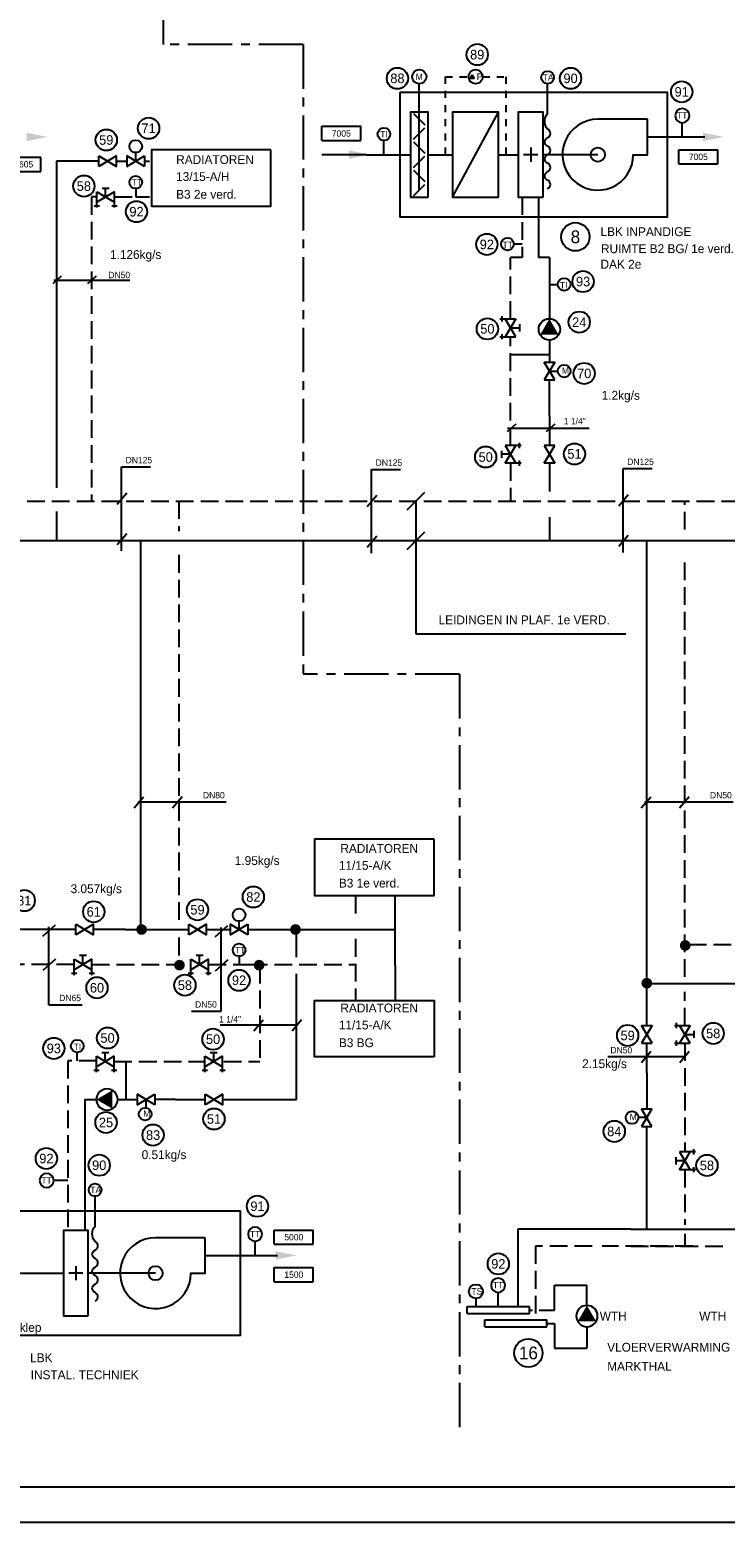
# Model space of a CAD drawing. Extents: x -783 to 603, y 238 to 1079.
# Tile 6 of 23: x -230 to -34, y 238 to 659. Entities that reach past the tile are written whole.
import ezdxf
from ezdxf.enums import TextEntityAlignment as Align

# ---------------------------------------------------------------- set-up
doc = ezdxf.new("R2010")
doc.units = 0
for name, pattern in [('2322107', [2000, 1000, 1000]), ('2322108', [7, 5, -2]), ('CENTER', [20, 12.5, -2.5, 2.5, -2.5]), ('STABI22', [4, 2, -2])]:
    doc.linetypes.add(name, pattern=pattern)
doc.layers.get('0').update_dxf_attribs({"linetype": 'CONTINUOUS'})
for name, color, linetype in [('00KAD070', 5, 'CONTINUOUS'), ('WL561---', 10, 'CONTINUOUS'), ('WL561---_AANVOER', 10, 'CONTINUOUS'), ('WL561---_RETOUR', 4, 'CONTINUOUS'), ('WL570---_TOEVOER', 3, 'CONTINUOUS'), ('WM541---', 1, 'CONTINUOUS'), ('WM561---', 1, 'CONTINUOUS')]:
    doc.layers.add(name, color=color, linetype=linetype)
doc.styles.add('BURO-018', font='BUROFONT.shx', dxfattribs={"height": 1.8})
doc.styles.add('BURO-025', font='BUROFONT.shx', dxfattribs={"height": 2.5})

# ---------------------------------------------------------------- blocks, each defined once
blk = doc.blocks.new('3048301A')
at = {"color": 0, "linetype": 'CONTINUOUS'}
for p, q in [((-2.5, 1.5), (2.5, -1.5)), ((-2.5, -3), (-2.5, 1.5)), ((2.5, 1.5), (-2.5, -1.5)), ((-1, 2.5), (1, 2.5)), ((0, 0), (0, 2.5)), ((2.5, -3), (2.5, 1.5)), ((-3.25, -2.5), (-1.75, -2.5)), ((1.75, -2.5), (3.25, -2.5))]:
    blk.add_line(p, q, dxfattribs=at)
at = {"color": 0, "linetype": 'CONTINUOUS', "style": 'BURO-018', "flags": 1}
blk.add_attdef('CV_MATCODE', (0, 0), '', height=1.8, dxfattribs=at)
blk = doc.blocks.new('3048301')
at = {"color": 0, "linetype": 'CONTINUOUS'}
for p, q in [((-2.5, 1.5), (2.5, -1.5)), ((-2.5, -1.5), (-2.5, 1.5)), ((2.5, 1.5), (-2.5, -1.5)), ((2.5, -1.5), (2.5, 1.5))]:
    blk.add_line(p, q, dxfattribs=at)
at = {"color": 0, "linetype": 'CONTINUOUS', "style": 'BURO-018', "flags": 1}
blk.add_attdef('CV_MATCODE', (0, 0), '', height=1.8, dxfattribs=at)
blk = doc.blocks.new('3048507')
at = {"color": 0, "linetype": 'CONTINUOUS'}
blk.add_circle((0, 0), 3, dxfattribs=at)
blk.add_solid([(-1.5, 2.6), (3, 0), (-1.5, -2.6)], dxfattribs=at)
at = {"color": 0, "linetype": 'CONTINUOUS', "style": 'BURO-018', "flags": 1}
blk.add_attdef('CV_MATCODE', (0, 0), '', height=1.8, dxfattribs=at)
blk = doc.blocks.new('30486013')
at = {"color": 0, "linetype": 'CONTINUOUS'}
blk.add_circle((0, 0), 2, dxfattribs=at)
at = {"color": 0, "linetype": 'CONTINUOUS', "style": 'BURO-018', "flags": 1}
blk.add_attdef('CV_MATCODE', (0, 0), '', height=1.8, dxfattribs=at)
blk = doc.blocks.new('3048601')
at = {"color": 0, "linetype": 'CONTINUOUS'}
blk.add_circle((0, 0), 2, dxfattribs=at)
at = {"color": 0, "linetype": 'CONTINUOUS', "style": 'BURO-018', "flags": 1}
blk.add_attdef('CV_MATCODE', (0, 0), '', height=1.8, dxfattribs=at)
blk = doc.blocks.new('AL-RNR')
at = {"color": 0, "linetype": 'CONTINUOUS'}
for p, q in [((-5.5, 2), (5.5, 2)), ((-5.5, -2), (-5.5, 2)), ((5.5, -2), (5.5, 2)), ((-5.5, -2), (5.5, -2))]:
    blk.add_line(p, q, dxfattribs=at)

msp = doc.modelspace()

# ---------------------------------------------------------------- hatches: boundary and pattern name
at = {"layer": 'WL570---_TOEVOER', "linetype": 'CONTINUOUS'}
for points in [[(-230.9, 629.91), (-225.01, 628.74), (-230.9, 627.56), (-230.9, 628.74)], [(-39.97, 629.91), (-34.08, 628.74), (-39.97, 627.56), (-39.97, 628.74)], [(-139.91, 624.95), (-134.02, 623.77), (-139.91, 622.59), (-139.91, 623.77)], [(-160.6, 314.28), (-154.71, 313.1), (-160.6, 311.93), (-160.6, 313.1)]]:
    msp.add_hatch(color=6, dxfattribs=at).paths.add_polyline_path(points)

# ---------------------------------------------------------------- linework, layer by layer
at = {"layer": '00KAD070', "linetype": 'CONTINUOUS'}
msp.add_line((-772.91, 247.83), (593.05, 247.83), dxfattribs=at)
at = {"layer": 'WL561---', "color": 7, "linetype": 'CENTER'}
for p, q in [((-192.37, 807.35), (-192.37, 654.83)), ((-152.85, 654.83), (-192.37, 654.83)), ((-152.85, 654.83), (-152.85, 477.11)), ((-108.74, 477.11), (-152.85, 477.11)), ((-108.74, 477.11), (-108.74, 263.22))]:
    msp.add_line(p, q, dxfattribs=at)
at = {"layer": 'WL561---', "color": 1, "linetype": 'STABI22'}
for p, q in [((-102.16, 645.73), (-95.66, 645.73)), ((-95.66, 645.73), (-95.66, 623.73))]:
    msp.add_line(p, q, dxfattribs=at)
at = {"layer": 'WL561---', "color": 3}
for p, q in [((-120.06, 613.73), (-120.06, 643.73)), ((-121.65, 635.32), (-118.47, 632.14)), ((-110.66, 611.73), (-97.66, 635.73)), ((-45.82, 628.75), (-45.82, 632.75)), ((-130.02, 623.73), (-130.02, 627.73)), ((-121.65, 628.14), (-118.47, 631.32)), ((-200.1, 622.24), (-200.1, 624.59)), ((-121.65, 627.32), (-118.47, 624.14)), ((-121.65, 620.14), (-118.47, 623.32)), ((-86.6, 623.73), (-90.6, 623.73)), ((-88.6, 625.73), (-88.6, 621.73)), ((-121.65, 619.32), (-118.47, 616.14)), ((-121.65, 612.14), (-118.47, 615.32)), ((-200.1, 614.14), (-200.1, 611.79)), ((-91.02, 598.5), (-93.37, 598.5)), ((-83.3, 587.11), (-80.95, 587.11)), ((-83.3, 562.67), (-80.95, 562.67))]:
    msp.add_line(p, q, dxfattribs=at)
at = {"layer": 'WL561---'}
for p, q in [((-222.45, 621.94), (-222.45, 529.67)), ((-210.57, 621.94), (-222.45, 621.94)), ((-205.55, 621.94), (-202.6, 621.94)), ((-197.6, 621.94), (-196.24, 621.94)), ((-222.45, 523.05), (-222.45, 514.72)), ((209.6, 514.75), (-490.08, 514.72)), ((-198.66, 405.04), (-198.66, 514.72)), ((-55.84, 377.99), (-55.84, 514.72)), ((-126.84, 394.9), (-126.84, 414.56)), ((-216.97, 405.04), (-233.45, 405.04)), ((-203.08, 405.04), (-211.97, 405.04)), ((-203.08, 405.04), (-185.13, 405.04)), ((-180.13, 405.04), (-173.43, 405.04)), ((-168.43, 405.04), (-126.84, 405.04)), ((-154.71, 397.3), (-154.71, 405.22)), ((-154.71, 357.1), (-154.71, 392.6)), ((-126.84, 394.9), (-126.83, 385.02)), ((-28.76, 389.78), (-56.06, 389.78)), ((-202.82, 357.1), (-202.82, 367.81)), ((-188.86, 357.1), (-194.7, 357.1)), ((-188.86, 357.1), (-180.53, 357.1)), ((-175.35, 357.1), (-154.71, 357.1))]:
    msp.add_line(p, q, dxfattribs=at)
at = {"layer": 'WL561---', "color": 7}
for p, q in [((-118.57, 528.44), (-123.57, 523.44)), ((-121.02, 525.94), (-121.02, 488.55)), ((-118.57, 517.23), (-123.57, 512.23)), ((-121.02, 488.55), (-61.74, 488.55))]:
    msp.add_line(p, q, dxfattribs=at)
at = {"layer": 'WL561---', "color": 1}
msp.add_line((-97.8, 298.67), (-97.8, 302.67), dxfattribs=at)
at = {"layer": 'WL561---', "color": 1, "linetype": 'STABI22'}
msp.add_lwpolyline([(-112.66, 623.73), (-112.66, 645.73), (-106.16, 645.73)], dxfattribs=at)
at = {"layer": 'WL561---', "color": 1}
msp.add_lwpolyline([(-104.54, 645.22), (-105.68, 645.22), (-105.11, 646.2)], close=True, dxfattribs=at)
at = {"layer": 'WL561---', "color": 7}
for points in [[(-125.56, 641.23), (-125.56, 606.23), (-49.97, 606.23), (-49.97, 641.23)], [(-161.92, 625.14), (-195.65, 625.14), (-195.65, 609.24), (-161.92, 609.24)], [(-115.85, 430.57), (-149.59, 430.57), (-149.59, 414.67), (-115.85, 414.67)], [(-115.85, 369.13), (-149.59, 369.13), (-149.59, 385.02), (-115.85, 385.02)], [(-269.06, 325.6), (-269.06, 290.6), (-170.55, 290.6), (-170.55, 325.6)]]:
    msp.add_lwpolyline(points, close=True, dxfattribs=at)
at = {"layer": 'WL561---', "color": 3}
msp.add_lwpolyline([(-83.85, 614.13, 0.666667), (-83.85, 616.53, -0.666667), (-83.85, 618.93, 0.666667), (-83.85, 621.33, -0.666667), (-83.85, 623.73, 0.666667), (-83.85, 626.13, -0.666667), (-83.85, 628.53, 0.666667), (-83.85, 630.93, -0.363636), (-83.85, 635.33), (-83.85, 643.73)], format="xyb", dxfattribs=at)
msp.add_lwpolyline([(-117.56, 611.73), (-117.56, 635.73), (-122.56, 635.73), (-122.56, 611.73)], close=True, dxfattribs=at)
for points in [[(-55.65, 633.73), (-69.65, 633.73, 2.414214), (-59.65, 623.73), (-55.65, 623.73)], [(-180.5, 318.1), (-194.5, 318.1, 2.414214), (-184.5, 308.1), (-180.5, 308.1)]]:
    msp.add_lwpolyline(points, format="xyb", close=True, dxfattribs=at)
at = {"layer": 'WL561---', "const_width": 1.5}
for points in [[(-199.18, 405.07, 1), (-197.68, 405.07, 1)], [(-155.74, 405.07, 1), (-154.24, 405.07, 1)], [(-56.59, 389.92, 1), (-55.09, 389.92, 1)]]:
    msp.add_lwpolyline(points, format="xyb", close=True, dxfattribs=at)
at = {"layer": 'WL561---', "color": 3}
for centre, radius in [((-104.16, 645.73), 2), ((-83.85, 645.52), 1.79), ((-200.1, 626.07), 1.79), ((-130.02, 629.52), 1.79), ((-69.65, 623.73), 2), ((-200.1, 615.93), 1.79), ((-95.16, 598.5), 1.79), ((-79.16, 587.11), 1.79), ((-79.16, 562.67), 1.79), ((-194.5, 308.1), 2)]:
    msp.add_circle(centre, radius, dxfattribs=at)
at = {"layer": 'WL561---_AANVOER', "linetype": '2322107'}
for p, q in [((-86.43, 611.73), (-86.43, 594.73)), ((-83.31, 594.73), (-86.43, 594.73)), ((-83.33, 594.73), (-83.33, 577.43)), ((-83.33, 571.43), (-83.33, 565.17)), ((-83.39, 567.23), (-94.27, 567.23)), ((-83.33, 550.02), (-83.3, 560.17)), ((-83.33, 550.02), (-83.33, 541.68)), ((-83.33, 536.68), (-83.33, 528.67)), ((-83.33, 521.48), (-83.33, 514.72)), ((-55.84, 364.66), (-55.84, 372.99)), ((-55.84, 364.66), (-55.87, 354.51)), ((-214.45, 357.1), (-214.45, 320.1)), ((-214.45, 357.1), (-211.18, 357.1)), ((-55.84, 320.47), (-55.84, 349.51)), ((-60.34, 320.47), (-92.23, 320.47)), ((-92.23, 320.47), (-92.23, 298.67)), ((-60.34, 320.47), (-42.86, 320.47)), ((-42.86, 320.47), (-10.98, 320.47))]:
    msp.add_line(p, q, dxfattribs=at)
at = {"layer": 'WL561---_AANVOER'}
for p, q in [((-81.85, 297.67), (-81.85, 304.67)), ((-81.85, 304.67), (-72.73, 304.67)), ((-72.73, 298.98), (-72.73, 304.67)), ((-88.99, 297.67), (-88.11, 297.67)), ((-86.19, 297.67), (-81.85, 297.67))]:
    msp.add_line(p, q, dxfattribs=at)
at = {"layer": 'WL561---_RETOUR', "color": 3}
msp.add_line((-210.57, 621.94), (-210.55, 621.94), dxfattribs=at)
at = {"layer": 'WL561---_RETOUR', "linetype": '2322108'}
for p, q in [((-212.55, 611.79), (-212.55, 525.94)), ((-211.1, 611.79), (-212.55, 611.79)), ((-206.1, 611.79), (-200.1, 611.79)), ((-200.1, 611.79), (-196.24, 611.79)), ((-91.02, 611.73), (-91.02, 594.73)), ((-94.27, 577.37), (-94.27, 594.73)), ((-91.02, 594.73), (-94.27, 594.73)), ((-94.27, 541.68), (-94.27, 572.37)), ((-94.27, 536.68), (-94.27, 525.94)), ((-384.76, 525.94), (197.41, 525.9)), ((-187.89, 525.94), (-187.89, 517.52)), ((-45.09, 517.92), (-45.09, 525.94)), ((-187.89, 510.77), (-187.89, 406.38)), ((-45.09, 391.68), (-45.09, 510.54)), ((-138.05, 414.56), (-138.05, 408.68)), ((-187.89, 402.78), (-187.89, 395.69)), ((-138.05, 402.4), (-138.05, 385.02)), ((-18.01, 400.72), (-45.09, 400.72)), ((-217.5, 395.2), (-238.92, 395.2)), ((-212.48, 395.2), (-184.55, 395.2)), ((-179.55, 395.2), (-167.94, 395.2)), ((-167.94, 395.2), (-138.05, 395.2)), ((-165.08, 394.82), (-165.08, 367.81)), ((-45.09, 377.99), (-45.09, 387.48)), ((-45.06, 372.99), (-45.06, 342.3)), ((-219.25, 368.04), (-219.25, 320.1)), ((-211.13, 368.04), (-219.25, 368.04)), ((-206.18, 367.81), (-180.58, 367.81)), ((-175.26, 367.81), (-165.08, 367.81)), ((-45.06, 337.3), (-45.06, 321.71)), ((-45.06, 319.2), (-45.06, 315.71)), ((-87.26, 315.71), (-87.26, 294.92)), ((-71.25, 315.71), (-87.26, 315.71)), ((-42.86, 315.71), (-68.43, 315.71)), ((-60.34, 315.71), (-34.4, 315.71))]:
    msp.add_line(p, q, dxfattribs=at)
at = {"layer": 'WL561---_RETOUR'}
for p, q in [((-84.02, 293.92), (-81.85, 293.92)), ((-81.85, 293.92), (-81.85, 286.92)), ((-72.73, 292.98), (-72.73, 286.92)), ((-81.85, 286.92), (-72.73, 286.92))]:
    msp.add_line(p, q, dxfattribs=at)
at = {"layer": 'WL561---_RETOUR', "linetype": '2322108', "const_width": 1.5}
for points in [[(-45.73, 400.57, 1), (-44.23, 400.57, 1)], [(-188.5, 395.02, 1), (-187, 395.02, 1)], [(-166.01, 395.02, 1), (-164.51, 395.02, 1)]]:
    msp.add_lwpolyline(points, format="xyb", close=True, dxfattribs=at)
at = {"layer": 'WL570---_TOEVOER', "color": 6, "linetype": 'CONTINUOUS'}
for p, q in [((-55.77, 628.75), (-39.53, 628.75)), ((-39.53, 628.75), (-39.48, 628.75)), ((-134.99, 623.73), (-147.6, 623.73)), ((-134.99, 623.73), (-122.7, 623.73)), ((-117.56, 623.73), (-110.66, 623.73)), ((-117.56, 623.73), (-110.66, 623.73)), ((-97.66, 623.73), (-92.1, 623.73)), ((-69.65, 623.73), (-85.1, 623.73)), ((-180.62, 313.11), (-160.11, 313.11)), ((-160.11, 313.11), (-160.11, 313.11)), ((-238.31, 308.1), (-220.51, 308.1)), ((-194.5, 308.1), (-213.51, 308.1))]:
    msp.add_line(p, q, dxfattribs=at)
at = {"layer": 'WL570---_TOEVOER'}
for points in [[(-97.66, 611.73), (-97.66, 635.73), (-110.66, 635.73), (-110.66, 611.73)], [(-85.1, 611.73), (-85.1, 635.73), (-92.1, 635.73), (-92.1, 611.73)], [(-213.51, 296.1), (-213.51, 320.1), (-220.51, 320.1), (-220.51, 296.1)]]:
    msp.add_lwpolyline(points, close=True, dxfattribs=at)
at = {"layer": 'WM541---'}
for p, q in [((-223.43, 587.36), (-221.03, 589.51)), ((-223.2, 588.31), (-201.8, 588.31)), ((-213.58, 587.36), (-211.19, 589.51)), ((-95.11, 545.6), (-92.71, 547.75)), ((-84.1, 545.6), (-81.71, 547.75)), ((-95.15, 546.55), (-72.06, 546.55)), ((-204.07, 511.98), (-204.07, 535.64)), ((-204.07, 535.64), (-195.9, 535.64)), ((-133.5, 511.26), (-133.5, 534.92)), ((-133.5, 534.92), (-125.33, 534.92)), ((-62.47, 511.5), (-62.47, 535.16)), ((-62.47, 535.16), (-54.3, 535.16)), ((-205.29, 525.15), (-202.61, 528.32)), ((-134.76, 524.43), (-132.08, 527.61)), ((-63.73, 524.68), (-61.05, 527.85)), ((-205.29, 513.69), (-202.61, 516.86)), ((-134.76, 512.97), (-132.08, 516.14)), ((-63.73, 513.22), (-61.05, 516.39)), ((-200.55, 439.37), (-197.86, 442.54)), ((-189.71, 439.42), (-187.02, 442.59)), ((-57.42, 439.37), (-54.74, 442.54)), ((-46.58, 439.42), (-43.9, 442.59)), ((-199.5, 441.08), (-174.54, 441.08)), ((-56.38, 441.08), (-31.42, 441.08)), ((-226.31, 403.21), (-222.74, 406.37)), ((-224.62, 383.85), (-224.62, 405.84)), ((-177.67, 402.99), (-174.1, 406.16)), ((-175.98, 382.02), (-175.98, 405.63)), ((-226.24, 393.62), (-222.67, 396.78)), ((-177.6, 393.4), (-174.03, 396.57)), ((-224.62, 383.85), (-215.25, 383.85)), ((-184.39, 382.02), (-175.98, 382.02)), ((-166.8, 376.44), (-164.11, 379.61)), ((-155.96, 376.49), (-153.27, 379.66)), ((-176.28, 378.14), (-154.29, 378.14)), ((-57.35, 367.53), (-54.67, 370.7)), ((-46.51, 367.58), (-43.83, 370.75)), ((-66.83, 369.24), (-44.84, 369.24))]:
    msp.add_line(p, q, dxfattribs=at)
at = {"layer": 'WM561---', "color": 3}
for p, q in [((-170.93, 405.34), (-170.93, 407.69)), ((-170.93, 397.54), (-170.93, 395.2)), ((-216.61, 368.04), (-216.61, 370.39)), ((-205.18, 357.1), (-199.72, 357.1)), ((-197.2, 357.1), (-197.2, 354.76)), ((-55.87, 352.01), (-58.22, 352.01)), ((-219.25, 334.24), (-223.25, 334.24)), ((-166.4, 313.11), (-166.4, 317.11)), ((-215.01, 308.1), (-219.01, 308.1)), ((-217.01, 310.1), (-217.01, 306.1)), ((-104.07, 300.94), (-104.07, 298.67)), ((-97.8, 298.67), (-97.8, 302.67)), ((-106.56, 298.67), (-88.99, 298.67)), ((-106.56, 296.67), (-106.56, 298.67)), ((-106.56, 296.67), (-88.99, 296.67)), ((-101.59, 292.92), (-101.59, 294.92)), ((-101.59, 294.92), (-84.02, 294.92)), ((-88.99, 296.67), (-88.99, 298.67)), ((-84.02, 292.92), (-84.02, 294.92)), ((-101.59, 292.92), (-84.02, 292.92)), ((-782.91, 237.83), (603.05, 237.83))]:
    msp.add_line(p, q, dxfattribs=at)
msp.add_lwpolyline([(-211.56, 300.2, 0.666667), (-211.56, 302.6, -0.666667), (-211.56, 305, 0.666667), (-211.56, 307.4, -0.666667), (-211.56, 309.8, 0.666667), (-211.56, 312.2, -0.666667), (-211.56, 314.6, 0.666667), (-211.56, 317, -0.363636), (-211.56, 321.4), (-211.56, 329.8)], format="xyb", dxfattribs=at)
for centre, radius in [((-170.93, 409.18), 1.79), ((-170.93, 399.33), 1.79), ((-216.61, 372.18), 1.79), ((-197.43, 352.97), 1.79), ((-60, 352.01), 1.79), ((-211.56, 331.58), 1.79), ((-104.07, 302.94), 2)]:
    msp.add_circle(centre, radius, dxfattribs=at)

# ---------------------------------------------------------------- block references
at = {"layer": 'WL561---', "color": 7}
ref = msp.add_blockref('3048601', (-103.7, 651.97), dxfattribs=dict(at, xscale=1.5, yscale=1.5, zscale=1.5))
ref.add_attrib('CV_TEXT1', '89', dxfattribs={"layer": '0', "color": 1, "linetype": 'CONTINUOUS', "height": 2.7, "style": 'BURO-018'}).set_placement((-103.7, 651.97), align=Align.MIDDLE)
ref = msp.add_blockref('3048601', (-126.22, 645.27), dxfattribs=dict(at, xscale=1.5, yscale=1.5, zscale=1.5))
ref.add_attrib('CV_TEXT1', '88', dxfattribs={"layer": '0', "color": 1, "linetype": 'CONTINUOUS', "height": 2.7, "style": 'BURO-018'}).set_placement((-126.22, 645.27), align=Align.MIDDLE)
at = {"layer": 'WL561---', "color": 3}
ref = msp.add_blockref('30486013', (-120.06, 645.73), dxfattribs=at)
ref.add_attrib('CV_TEXT1', 'M', dxfattribs={"layer": '0', "color": 1, "height": 1.8, "style": 'BURO-018'}).set_placement((-120.06, 645.73), align=Align.MIDDLE)
at = {"layer": 'WL561---', "color": 7}
ref = msp.add_blockref('3048601', (-77.35, 645.27), dxfattribs=dict(at, xscale=1.5, yscale=1.5, zscale=1.5))
ref.add_attrib('CV_TEXT1', '90', dxfattribs={"layer": '0', "color": 1, "linetype": 'CONTINUOUS', "height": 2.7, "style": 'BURO-018'}).set_placement((-77.35, 645.27), align=Align.MIDDLE)
ref = msp.add_blockref('3048601', (-45.98, 641.46), dxfattribs=dict(at, xscale=1.5, yscale=1.5, zscale=1.5))
ref.add_attrib('CV_TEXT1', '91', dxfattribs={"layer": '0', "color": 1, "linetype": 'CONTINUOUS', "height": 2.7, "style": 'BURO-018'}).set_placement((-45.98, 641.46), align=Align.MIDDLE)
at = {"layer": 'WL561---', "color": 3}
ref = msp.add_blockref('30486013', (-45.82, 634.75), dxfattribs=dict(at, xscale=-1))
ref.add_attrib('CV_TEXT1', 'TT', dxfattribs={"layer": '0', "color": 1, "height": 1.8, "style": 'BURO-018'}).set_placement((-45.82, 634.75), align=Align.MIDDLE)
at = {"layer": 'WL561---', "color": 7}
ref = msp.add_blockref('3048601', (-196.46, 631.18), dxfattribs=dict(at, xscale=1.5, yscale=1.5, zscale=1.5))
ref.add_attrib('CV_TEXT1', '71', dxfattribs={"layer": '0', "color": 1, "linetype": 'CONTINUOUS', "height": 2.7, "style": 'BURO-018'}).set_placement((-196.46, 631.18), align=Align.MIDDLE)
ref = msp.add_blockref('AL-RNR', (-142.06, 629.73), dxfattribs=at)
ref.add_attrib('AL_RNR', '7005', dxfattribs={"layer": '0', "color": 0, "linetype": 'CONTINUOUS', "height": 1.8, "style": 'BURO-018'}).set_placement((-142.06, 629.73), align=Align.MIDDLE)
ref = msp.add_blockref('3048601', (-208.41, 627.88), dxfattribs=dict(at, xscale=1.5, yscale=1.5, zscale=1.5))
ref.add_attrib('CV_TEXT1', '59', dxfattribs={"layer": '0', "color": 1, "linetype": 'CONTINUOUS', "height": 2.7, "style": 'BURO-018'}).set_placement((-208.41, 627.88), align=Align.MIDDLE)
at = {"layer": 'WL561---', "color": 3}
for name, p in [('3048301', (-208.05, 621.94)), ('3048301A', (-208.6, 611.79))]:
    msp.add_blockref(name, p, dxfattribs=at)
for name, p, rotation in [('3048301', (-200.1, 621.94), 180), ('3048301A', (-94.27, 574.87), 270), ('3048507', (-83.33, 574.43), 90), ('3048301', (-83.3, 562.67), 270), ('3048301A', (-94.27, 539.18), 90), ('3048301', (-83.33, 539.18), 90)]:
    msp.add_blockref(name, p, dxfattribs=dict(at, rotation=rotation))
at = {"layer": 'WL561---', "color": 7}
ref = msp.add_blockref('AL-RNR', (-41.28, 623.11), dxfattribs=at)
ref.add_attrib('AL_RNR', '7005', dxfattribs={"layer": '0', "color": 0, "linetype": 'CONTINUOUS', "height": 1.8, "style": 'BURO-018'}).set_placement((-41.28, 623.11), align=Align.MIDDLE)
ref = msp.add_blockref('AL-RNR', (-232.37, 621.02), dxfattribs=at)
ref.add_attrib('AL_RNR', '16605', dxfattribs={"layer": '0', "color": 0, "linetype": 'CONTINUOUS', "height": 1.8, "style": 'BURO-018'}).set_placement((-232.37, 621.02), align=Align.MIDDLE)
ref = msp.add_blockref('3048601', (-214.73, 614.87), dxfattribs=dict(at, xscale=1.5, yscale=1.5, zscale=1.5))
ref.add_attrib('CV_TEXT1', '58', dxfattribs={"layer": '0', "color": 1, "linetype": 'CONTINUOUS', "height": 2.7, "style": 'BURO-018'}).set_placement((-214.73, 614.87), align=Align.MIDDLE)
ref = msp.add_blockref('3048601', (-199.87, 607.64), dxfattribs=dict(at, xscale=1.5, yscale=1.5, zscale=1.5))
ref.add_attrib('CV_TEXT1', '92', dxfattribs={"layer": '0', "color": 1, "linetype": 'CONTINUOUS', "height": 2.7, "style": 'BURO-018'}).set_placement((-199.87, 607.64), align=Align.MIDDLE)
ref = msp.add_blockref('3048601', (-75.98, 600.55), dxfattribs=dict(at, xscale=2, yscale=2, zscale=2))
ref.add_attrib('CV_TEXT1', '8', dxfattribs={"layer": '0', "color": 1, "linetype": 'CONTINUOUS', "height": 3.6, "style": 'BURO-018'}).set_placement((-75.98, 600.55), align=Align.MIDDLE)
ref = msp.add_blockref('3048601', (-100.99, 598.41), dxfattribs=dict(at, xscale=1.5, yscale=1.5, zscale=1.5))
ref.add_attrib('CV_TEXT1', '92', dxfattribs={"layer": '0', "color": 1, "linetype": 'CONTINUOUS', "height": 2.7, "style": 'BURO-018'}).set_placement((-100.99, 598.41), align=Align.MIDDLE)
ref = msp.add_blockref('3048601', (-73.81, 587.92), dxfattribs=dict(at, xscale=1.5, yscale=1.5, zscale=1.5))
ref.add_attrib('CV_TEXT1', '93', dxfattribs={"layer": '0', "color": 1, "linetype": 'CONTINUOUS', "height": 2.7, "style": 'BURO-018'}).set_placement((-73.81, 587.92), align=Align.MIDDLE)
ref = msp.add_blockref('3048601', (-100.83, 574.57), dxfattribs=dict(at, xscale=1.5, yscale=1.5, zscale=1.5))
ref.add_attrib('CV_TEXT1', '50', dxfattribs={"layer": '0', "color": 1, "linetype": 'CONTINUOUS', "height": 2.7, "style": 'BURO-018'}).set_placement((-100.83, 574.57), align=Align.MIDDLE)
ref = msp.add_blockref('3048601', (-74.9, 576.48), dxfattribs=dict(at, xscale=1.5, yscale=1.5, zscale=1.5))
ref.add_attrib('CV_TEXT1', '24', dxfattribs={"layer": '0', "color": 1, "linetype": 'CONTINUOUS', "height": 2.7, "style": 'BURO-018'}).set_placement((-74.9, 576.48), align=Align.MIDDLE)
ref = msp.add_blockref('3048601', (-73.51, 562), dxfattribs=dict(at, xscale=1.5, yscale=1.5, zscale=1.5))
ref.add_attrib('CV_TEXT1', '70', dxfattribs={"layer": '0', "color": 1, "linetype": 'CONTINUOUS', "height": 2.7, "style": 'BURO-018'}).set_placement((-73.51, 562), align=Align.MIDDLE)
ref = msp.add_blockref('3048601', (-101.31, 538.41), dxfattribs=dict(at, xscale=1.5, yscale=1.5, zscale=1.5))
ref.add_attrib('CV_TEXT1', '50', dxfattribs={"layer": '0', "color": 1, "linetype": 'CONTINUOUS', "height": 2.7, "style": 'BURO-018'}).set_placement((-101.31, 538.41), align=Align.MIDDLE)
ref = msp.add_blockref('3048601', (-76.24, 539.27), dxfattribs=dict(at, xscale=1.5, yscale=1.5, zscale=1.5))
ref.add_attrib('CV_TEXT1', '51', dxfattribs={"layer": '0', "color": 1, "linetype": 'CONTINUOUS', "height": 2.7, "style": 'BURO-018'}).set_placement((-76.24, 539.27), align=Align.MIDDLE)
ref = msp.add_blockref('3048601', (-166.89, 414.24), dxfattribs=dict(at, xscale=1.5, yscale=1.5, zscale=1.5))
ref.add_attrib('CV_TEXT1', '82', dxfattribs={"layer": '0', "color": 1, "linetype": 'CONTINUOUS', "height": 2.7, "style": 'BURO-018'}).set_placement((-166.89, 414.24), align=Align.MIDDLE)
ref = msp.add_blockref('3048601', (-231.57, 413.23), dxfattribs=dict(at, xscale=1.5, yscale=1.5, zscale=1.5))
ref.add_attrib('CV_TEXT1', '81', dxfattribs={"layer": '0', "color": 1, "linetype": 'CONTINUOUS', "height": 2.7, "style": 'BURO-018'}).set_placement((-231.57, 413.23), align=Align.MIDDLE)
ref = msp.add_blockref('3048601', (-211.94, 410.08), dxfattribs=dict(at, xscale=1.5, yscale=1.5, zscale=1.5))
ref.add_attrib('CV_TEXT1', '61', dxfattribs={"layer": '0', "color": 1, "linetype": 'CONTINUOUS', "height": 2.7, "style": 'BURO-018'}).set_placement((-211.94, 410.08), align=Align.MIDDLE)
ref = msp.add_blockref('3048601', (-182.66, 410.64), dxfattribs=dict(at, xscale=1.5, yscale=1.5, zscale=1.5))
ref.add_attrib('CV_TEXT1', '59', dxfattribs={"layer": '0', "color": 1, "linetype": 'CONTINUOUS', "height": 2.7, "style": 'BURO-018'}).set_placement((-182.66, 410.64), align=Align.MIDDLE)
ref = msp.add_blockref('3048601', (-186.2, 389.37), dxfattribs=dict(at, xscale=1.5, yscale=1.5, zscale=1.5))
ref.add_attrib('CV_TEXT1', '58', dxfattribs={"layer": '0', "color": 1, "linetype": 'CONTINUOUS', "height": 2.7, "style": 'BURO-018'}).set_placement((-186.2, 389.37), align=Align.MIDDLE)
ref = msp.add_blockref('3048601', (-170.93, 390.74), dxfattribs=dict(at, xscale=1.5, yscale=1.5, zscale=1.5))
ref.add_attrib('CV_TEXT1', '92', dxfattribs={"layer": '0', "color": 1, "linetype": 'CONTINUOUS', "height": 2.7, "style": 'BURO-018'}).set_placement((-170.93, 390.74), align=Align.MIDDLE)
ref = msp.add_blockref('3048601', (-211.03, 388.64), dxfattribs=dict(at, xscale=1.5, yscale=1.5, zscale=1.5))
ref.add_attrib('CV_TEXT1', '60', dxfattribs={"layer": '0', "color": 1, "linetype": 'CONTINUOUS', "height": 2.7, "style": 'BURO-018'}).set_placement((-211.03, 388.64), align=Align.MIDDLE)
ref = msp.add_blockref('3048601', (-208.05, 374.46), dxfattribs=dict(at, xscale=1.5, yscale=1.5, zscale=1.5))
ref.add_attrib('CV_TEXT1', '50', dxfattribs={"layer": '0', "color": 1, "linetype": 'CONTINUOUS', "height": 2.7, "style": 'BURO-018'}).set_placement((-208.05, 374.46), align=Align.MIDDLE)
ref = msp.add_blockref('3048601', (-178.26, 374.11), dxfattribs=dict(at, xscale=1.5, yscale=1.5, zscale=1.5))
ref.add_attrib('CV_TEXT1', '50', dxfattribs={"layer": '0', "color": 1, "linetype": 'CONTINUOUS', "height": 2.7, "style": 'BURO-018'}).set_placement((-178.26, 374.11), align=Align.MIDDLE)
ref = msp.add_blockref('3048601', (-61.24, 375.18), dxfattribs=dict(at, xscale=1.5, yscale=1.5, zscale=1.5))
ref.add_attrib('CV_TEXT1', '59', dxfattribs={"layer": '0', "color": 1, "linetype": 'CONTINUOUS', "height": 2.7, "style": 'BURO-018'}).set_placement((-61.24, 375.18), align=Align.MIDDLE)
ref = msp.add_blockref('3048601', (-37.09, 375.76), dxfattribs=dict(at, xscale=1.5, yscale=1.5, zscale=1.5))
ref.add_attrib('CV_TEXT1', '58', dxfattribs={"layer": '0', "color": 1, "linetype": 'CONTINUOUS', "height": 2.7, "style": 'BURO-018'}).set_placement((-37.09, 375.76), align=Align.MIDDLE)
ref = msp.add_blockref('3048601', (-223.21, 371.53), dxfattribs=dict(at, xscale=1.5, yscale=1.5, zscale=1.5))
ref.add_attrib('CV_TEXT1', '93', dxfattribs={"layer": '0', "color": 1, "linetype": 'CONTINUOUS', "height": 2.7, "style": 'BURO-018'}).set_placement((-223.21, 371.53), align=Align.MIDDLE)
ref = msp.add_blockref('3048601', (-178.01, 351.59), dxfattribs=dict(at, xscale=1.5, yscale=1.5, zscale=1.5))
ref.add_attrib('CV_TEXT1', '51', dxfattribs={"layer": '0', "color": 1, "linetype": 'CONTINUOUS', "height": 2.7, "style": 'BURO-018'}).set_placement((-178.01, 351.59), align=Align.MIDDLE)
ref = msp.add_blockref('3048601', (-208.47, 350.62), dxfattribs=dict(at, xscale=1.5, yscale=1.5, zscale=1.5))
ref.add_attrib('CV_TEXT1', '25', dxfattribs={"layer": '0', "color": 1, "linetype": 'CONTINUOUS', "height": 2.7, "style": 'BURO-018'}).set_placement((-208.47, 350.62), align=Align.MIDDLE)
ref = msp.add_blockref('3048601', (-195.19, 347.07), dxfattribs=dict(at, xscale=1.5, yscale=1.5, zscale=1.5))
ref.add_attrib('CV_TEXT1', '83', dxfattribs={"layer": '0', "color": 1, "linetype": 'CONTINUOUS', "height": 2.7, "style": 'BURO-018'}).set_placement((-195.19, 347.07), align=Align.MIDDLE)
ref = msp.add_blockref('3048601', (-65.01, 348.1), dxfattribs=dict(at, xscale=1.5, yscale=1.5, zscale=1.5))
ref.add_attrib('CV_TEXT1', '84', dxfattribs={"layer": '0', "color": 1, "linetype": 'CONTINUOUS', "height": 2.7, "style": 'BURO-018'}).set_placement((-65.01, 348.1), align=Align.MIDDLE)
ref = msp.add_blockref('3048601', (-225.31, 340.46), dxfattribs=dict(at, xscale=1.5, yscale=1.5, zscale=1.5))
ref.add_attrib('CV_TEXT1', '92', dxfattribs={"layer": '0', "color": 1, "linetype": 'CONTINUOUS', "height": 2.7, "style": 'BURO-018'}).set_placement((-225.31, 340.46), align=Align.MIDDLE)
ref = msp.add_blockref('3048601', (-210.4, 338.55), dxfattribs=dict(at, xscale=1.5, yscale=1.5, zscale=1.5))
ref.add_attrib('CV_TEXT1', '90', dxfattribs={"layer": '0', "color": 1, "linetype": 'CONTINUOUS', "height": 2.7, "style": 'BURO-018'}).set_placement((-210.4, 338.55), align=Align.MIDDLE)
ref = msp.add_blockref('3048601', (-38.86, 338.51), dxfattribs=dict(at, xscale=1.5, yscale=1.5, zscale=1.5))
ref.add_attrib('CV_TEXT1', '58', dxfattribs={"layer": '0', "color": 1, "linetype": 'CONTINUOUS', "height": 2.7, "style": 'BURO-018'}).set_placement((-38.86, 338.51), align=Align.MIDDLE)
ref = msp.add_blockref('3048601', (-165.73, 326.98), dxfattribs=dict(at, xscale=1.5, yscale=1.5, zscale=1.5))
ref.add_attrib('CV_TEXT1', '91', dxfattribs={"layer": '0', "color": 1, "linetype": 'CONTINUOUS', "height": 2.7, "style": 'BURO-018'}).set_placement((-165.73, 326.98), align=Align.MIDDLE)
ref = msp.add_blockref('AL-RNR', (-155.47, 318.25), dxfattribs=at)
ref.add_attrib('AL_RNR', '5000', dxfattribs={"layer": '0', "color": 0, "linetype": 'CONTINUOUS', "height": 1.8, "style": 'BURO-018'}).set_placement((-155.47, 318.25), align=Align.MIDDLE)
ref = msp.add_blockref('3048601', (-97.74, 310.71), dxfattribs=dict(at, xscale=1.5, yscale=1.5, zscale=1.5))
ref.add_attrib('CV_TEXT1', '92', dxfattribs={"layer": '0', "color": 1, "linetype": 'CONTINUOUS', "height": 2.7, "style": 'BURO-018'}).set_placement((-97.74, 310.71), align=Align.MIDDLE)
ref = msp.add_blockref('AL-RNR', (-155.47, 307.67), dxfattribs=at)
ref.add_attrib('AL_RNR', '1500', dxfattribs={"layer": '0', "color": 0, "linetype": 'CONTINUOUS', "height": 1.8, "style": 'BURO-018'}).set_placement((-155.47, 307.67), align=Align.MIDDLE)
ref = msp.add_blockref('3048601', (-89.25, 285.58), dxfattribs=dict(at, xscale=2, yscale=2, zscale=2))
ref.add_attrib('CV_TEXT1', '16', dxfattribs={"layer": '0', "color": 1, "linetype": 'CONTINUOUS', "height": 3.6, "style": 'BURO-018'}).set_placement((-89.25, 285.58), align=Align.MIDDLE)
at = {"layer": 'WM561---', "color": 3, "xscale": -1}
for name, p in [('3048301', (-214.47, 405.04)), ('3048301', (-182.63, 405.04)), ('3048301A', (-215, 395.2)), ('3048301A', (-182.05, 395.2)), ('3048301A', (-208.68, 367.81)), ('3048301A', (-178.08, 367.81)), ('3048507', (-208.18, 357.1)), ('3048301', (-178.03, 357.1))]:
    msp.add_blockref(name, p, dxfattribs=at)
at = {"layer": 'WM561---', "color": 3}
for name, p, rotation in [('3048301', (-170.93, 405.04), 180), ('3048301', (-55.84, 375.49), 270), ('3048301A', (-45.06, 375.49), 270), ('3048301', (-197.2, 357.1), 180), ('3048301', (-55.87, 352.01), 270), ('3048301A', (-45.06, 339.8), 90)]:
    msp.add_blockref(name, p, dxfattribs=dict(at, rotation=rotation))
ref = msp.add_blockref('30486013', (-225.25, 334.24), dxfattribs=dict(at, xscale=-1))
ref.add_attrib('CV_TEXT1', 'TT', dxfattribs={"layer": '0', "color": 1, "height": 1.8, "style": 'BURO-018'}).set_placement((-225.25, 334.24), align=Align.MIDDLE)
ref = msp.add_blockref('30486013', (-166.4, 319.11), dxfattribs=dict(at, xscale=-1))
ref.add_attrib('CV_TEXT1', 'TT', dxfattribs={"layer": '0', "color": 1, "height": 1.8, "style": 'BURO-018'}).set_placement((-166.4, 319.11), align=Align.MIDDLE)
ref = msp.add_blockref('30486013', (-97.8, 304.67), dxfattribs=dict(at, xscale=-1, rotation=180))
ref.add_attrib('CV_TEXT1', 'TT', dxfattribs={"layer": '0', "color": 1, "height": 1.8, "style": 'BURO-018'}).set_placement((-97.8, 304.67), align=Align.MIDDLE)
at = {"layer": 'WM561---', "color": 3, "xscale": -1, "rotation": 270}
msp.add_blockref('3048507', (-72.73, 295.98), dxfattribs=at)

# ---------------------------------------------------------------- texts
at = {"layer": 'WL561---', "color": 1}
for s, height, style, p in [('P', 1.8, 'BURO-018', (-103.85, 644.84)), ('TA', 1.8, 'BURO-018', (-85.22, 644.62)), ('TI', 1.8, 'BURO-018', (-131.09, 628.62)), ('TT', 1.8, 'BURO-018', (-201.21, 614.96)), ('TT', 1.8, 'BURO-018', (-96.54, 597.36)), ('TI', 1.8, 'BURO-018', (-80.35, 585.97)), ('M', 1.8, 'BURO-018', (-79.82, 561.93)), ('TT', 1.8, 'BURO-018', (-172.05, 398.36)), ('TI', 1.8, 'BURO-018', (-217.61, 371.04)), ('M', 1.8, 'BURO-018', (-197.97, 352.23)), ('M', 1.8, 'BURO-018', (-60.66, 351.27)), ('0.51kg/s', 2.5, 'BURO-025', (-198.42, 340.28)), ('TA', 1.8, 'BURO-018', (-212.93, 330.69)), ('TS', 1.8, 'BURO-018', (-105.36, 302.07))]:
    msp.add_text(s, height=height, dxfattribs=dict(at, style=style)).set_placement(p)
at = {"layer": 'WL561---', "color": 7, "style": 'BURO-025'}
for s, p in [('RADIATOREN', (-188.67, 621.09)), ('13/15-A/H', (-188.69, 616.29)), ('B3 2e verd.', (-188.69, 611.29)), ('LBK INPANDIGE', (-68.9, 600.75)), ('RUIMTE B2 BG/ 1e verd.', (-68.76, 595.95)), ('1.126kg/s', (-207.36, 594.29)), ('DAK 2e', (-68.9, 591.57)), ('1.2kg/s', (-68.57, 554.57)), ('LEIDINGEN IN PLAF. 1e VERD.', (-114.6, 491.2)), ('1.95kg/s', (-172.13, 423.27)), ('RADIATOREN', (-142.32, 426.71)), ('11/15-A/K', (-142.75, 421.92)), ('3.057kg/s', (-218.48, 415.33)), ('B3 1e verd.', (-142.75, 416.92)), ('RADIATOREN', (-142.32, 381.68)), ('11/15-A/K', (-142.75, 376.88)), ('B3 BG', (-142.75, 371.88)), ('2.15kg/s', (-74.09, 365.95)), ('WTH', (-69.11, 294.71)), ('WTH', (-41.02, 294.71)), ('2 toeren en luchtklep', (-257.74, 291.53)), ('VLOERVERWARMING', (-67.01, 285.93)), ('LBK', (-229.9, 282.97)), ('MARKTHAL ', (-67.01, 280.54)), ('INSTAL. TECHNIEK', (-229.75, 278.17))]:
    msp.add_text(s, height=2.5, dxfattribs=at).set_placement(p)
at = {"layer": 'WM541---', "color": 1, "style": 'BURO-018'}
for s, p in [('DN50', (-207.83, 588.88)), ('1 1/4"', (-79.26, 547.63)), ('DN125', (-202.95, 536.65)), ('DN125', (-132.38, 535.93)), ('DN125', (-61.35, 536.17)), ('DN80', (-181.12, 442.08)), ('DN50', (-38, 442.08)), ('DN65', (-221.7, 384.86)), ('DN50', (-183.35, 383.03)), ('1 1/4"', (-176.56, 378.83)), ('DN50', (-66.11, 370.12))]:
    msp.add_text(s, height=1.8, dxfattribs=at).set_placement(p)

doc.saveas('drawing.dxf')
